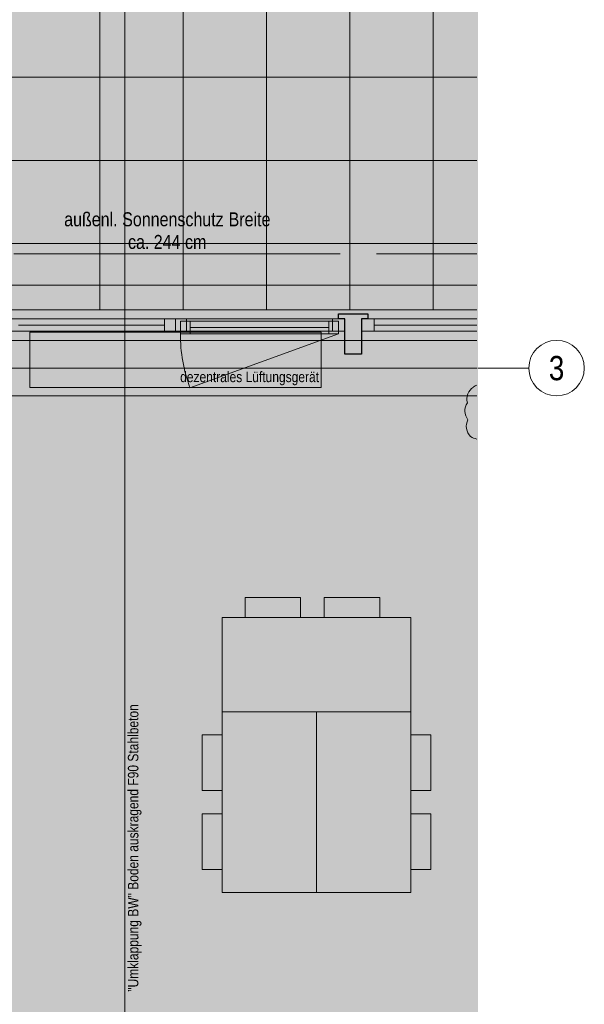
# Model space of a CAD drawing. Extents: x -740 to 300, y 62 to 1112.
# Tile 138 of 187: x 10 to 92, y 683 to 825. Entities that reach past the tile are written whole.
import ezdxf
from ezdxf.enums import TextEntityAlignment as Align
from ezdxf.lldxf.tags import DXFTag

# ---------------------------------------------------------------- set-up
doc = ezdxf.new("R2010")
doc.units = 0
doc.layers.get('0').update_dxf_attribs({"lineweight": 13})
for name, color, linetype, lineweight, true_color in [('30 -33 Aussenwände- 7 Fassade_ Elemente', 7, 'Continuous', 9, 0x00aacc), ('30 -34 Innenwände- 6 Elemente', 7, 'Continuous', 9, 0xff6633), ('30 -35 Decken- 1 Konstruktion-Träger- Stahlbeton', 7, 'Continuous', 13, 0x33aa00), ('60- 61 allgemeine Ausstattung- 1 Möbel', 9, 'Continuous', 9, 0x808080), ('60- 61 allgemeine Ausstattung- 4 Terrassen', 9, 'Continuous', 9, 0x808080), ('70 -72 Beschriftung- 1 Beschriftung allgemein', 7, 'Continuous', 9, 0xff6633), ('70 -77 Revision- 2 Wolken', 7, 'Continuous', 18, 0x944cff), ('iwb_Layout Achsbezeichung', 1, 'Continuous', 13, 0xff0000), ('iwb_Layout BA_Markierung', 7, 'Continuous', 9, 0xbadcdc)]:
    doc.layers.add(name, color=color, linetype=linetype, lineweight=lineweight, true_color=true_color)
doc.layers.add('30 -33 Aussenwände- 8 Sonnenschutz', color=7, linetype='Continuous', lineweight=9)
doc.layers.add('70 -71 Achsen- 1 Gebäudeachsen', color=7, linetype='STRICHPUNKT2-A06CPVBCL0', lineweight=18)
doc.styles.get("Standard").update_dxf_attribs({"font": 'ARIALN.TTF'})
tags = doc.linetypes.add('grob-A06CPVB9L0', pattern=[14, 3, -8, 3]).pattern_tags.tags
tags[8:9] = [DXFTag(74, 4), DXFTag(75, 0), DXFTag(340, '0'), DXFTag(46, 0.0), DXFTag(50, 0.0), DXFTag(44, 0.0), DXFTag(45, 0.0)]
tags[6:7] = [DXFTag(74, 4), DXFTag(75, 0), DXFTag(340, '0'), DXFTag(46, 0.0), DXFTag(50, 0.0), DXFTag(44, 0.0), DXFTag(45, 0.0)]
tags[4:5] = [DXFTag(74, 4), DXFTag(75, 0), DXFTag(340, '0'), DXFTag(46, 0.0), DXFTag(50, 0.0), DXFTag(44, 0.0), DXFTag(45, 0.0)]
tags = doc.linetypes.add('STRICHPUNKT2', pattern=[12.7, 6.35, -3.175, 0, -3.175]).pattern_tags.tags
tags[10:11] = [DXFTag(74, 4), DXFTag(75, 0), DXFTag(340, '0'), DXFTag(46, 0.0), DXFTag(50, 0.0), DXFTag(44, 0.0), DXFTag(45, 0.0)]
tags[8:9] = [DXFTag(74, 4), DXFTag(75, 0), DXFTag(340, '0'), DXFTag(46, 0.0), DXFTag(50, 0.0), DXFTag(44, 0.0), DXFTag(45, 0.0)]
tags[6:7] = [DXFTag(74, 4), DXFTag(75, 0), DXFTag(340, '0'), DXFTag(46, 0.0), DXFTag(50, 0.0), DXFTag(44, 0.0), DXFTag(45, 0.0)]
tags[4:5] = [DXFTag(74, 4), DXFTag(75, 0), DXFTag(340, '0'), DXFTag(46, 0.0), DXFTag(50, 0.0), DXFTag(44, 0.0), DXFTag(45, 0.0)]
tags = doc.linetypes.add('STRICHPUNKT2-A06CPVBCL0', pattern=[12.7, 6.35, -3.175, 0, -3.175]).pattern_tags.tags
tags[10:11] = [DXFTag(74, 4), DXFTag(75, 0), DXFTag(340, '0'), DXFTag(46, 0.0), DXFTag(50, 0.0), DXFTag(44, 0.0), DXFTag(45, 0.0)]
tags[8:9] = [DXFTag(74, 4), DXFTag(75, 0), DXFTag(340, '0'), DXFTag(46, 0.0), DXFTag(50, 0.0), DXFTag(44, 0.0), DXFTag(45, 0.0)]
tags[6:7] = [DXFTag(74, 4), DXFTag(75, 0), DXFTag(340, '0'), DXFTag(46, 0.0), DXFTag(50, 0.0), DXFTag(44, 0.0), DXFTag(45, 0.0)]
tags[4:5] = [DXFTag(74, 4), DXFTag(75, 0), DXFTag(340, '0'), DXFTag(46, 0.0), DXFTag(50, 0.0), DXFTag(44, 0.0), DXFTag(45, 0.0)]

# ---------------------------------------------------------------- blocks, each defined once
blk = doc.blocks.new('Polygon-A06CPVB3L0')
at = {"color": 0, "linetype": 'ByBlock', "lineweight": -2, "ltscale": 0.13}
blk.add_solid([(4.85, 86.71), (4.69, 1083.81), (76.5, 86.52), (76.5, 1083.81)], dxfattribs=at)
blk = doc.blocks.new('Referenz-A06CPVBEL0')
at = {"layer": '30 -33 Aussenwände- 7 Fassade_ Elemente', "color": 0, "linetype": 'Continuous', "ltscale": 0.13}
for p, q in [((3.04, 786.85), (76.35, 786.85)), ((32.94, 782.01), (8.54, 782.01)), ((32.94, 780.21), (32.94, 782.01)), ((57.34, 782.01), (32.94, 782.01)), ((57.34, 780.21), (57.34, 782.01)), ((76.35, 782.01), (59.74, 782.01)), ((59.74, 782.01), (59.74, 780.21)), ((56.44, 781.66), (33.64, 781.66)), ((33.64, 781.66), (33.64, 779.86)), ((56.44, 779.86), (56.44, 781.66)), ((8.54, 780.21), (32.94, 780.21)), ((32.94, 780.21), (57.34, 780.21)), ((33.64, 779.86), (56.44, 779.86)), ((59.74, 780.21), (76.35, 780.21)), ((76.35, 770.91), (6.14, 770.91))]:
    blk.add_line(p, q, dxfattribs=at)
at = {"layer": '30 -33 Aussenwände- 7 Fassade_ Elemente', "color": 0, "linetype": 'Continuous', "lineweight": 18, "ltscale": 0.18}
for p, q in [((32.94, 782.01), (31.34, 782.01)), ((31.34, 782.01), (31.34, 780.21)), ((34.54, 782.01), (32.94, 782.01)), ((32.94, 782.01), (32.94, 780.21)), ((34.54, 780.21), (34.54, 782.01)), ((57.34, 782.01), (55.54, 782.01)), ((55.54, 782.01), (55.54, 780.21)), ((57.34, 780.21), (57.34, 782.01)), ((61.54, 782.01), (59.74, 782.01)), ((59.74, 782.01), (59.74, 780.21)), ((61.54, 780.21), (61.54, 782.01)), ((31.34, 781.11), (10.34, 781.11)), ((35.04, 781.66), (33.64, 781.66)), ((33.64, 781.66), (33.64, 779.86)), ((35.04, 779.86), (35.04, 781.66)), ((35.04, 780.76), (55.04, 780.76)), ((56.44, 781.66), (55.04, 781.66)), ((55.04, 781.66), (55.04, 779.86)), ((56.44, 779.86), (56.44, 781.66)), ((76.35, 781.11), (61.54, 781.11)), ((31.34, 780.21), (32.94, 780.21)), ((32.94, 780.21), (34.54, 780.21)), ((33.64, 779.86), (35.04, 779.86)), ((55.04, 779.86), (56.44, 779.86)), ((55.54, 780.21), (57.34, 780.21)), ((59.74, 780.21), (61.54, 780.21))]:
    blk.add_line(p, q, dxfattribs=at)
at = {"layer": '30 -33 Aussenwände- 7 Fassade_ Elemente', "color": 0, "linetype": 'Continuous', "lineweight": 25, "ltscale": 0.25}
for p, q in [((56.44, 782.01), (56.44, 782.71)), ((56.44, 782.71), (60.64, 782.71)), ((57.34, 782.01), (56.44, 782.01)), ((57.34, 776.91), (57.34, 782.01)), ((60.64, 782.01), (59.74, 782.01)), ((59.74, 782.01), (59.74, 776.91)), ((60.64, 782.71), (60.64, 782.01)), ((59.74, 776.91), (57.34, 776.91))]:
    blk.add_line(p, q, dxfattribs=at)
at = {"layer": '30 -33 Aussenwände- 7 Fassade_ Elemente', "color": 0, "linetype": 'grob-A06CPVB9L0', "ltscale": 0.13}
for p, q in [((11.94, 780.11), (53.94, 780.11)), ((11.94, 772.11), (11.94, 780.11)), ((56.44, 779.86), (35.02, 772.06)), ((53.94, 780.11), (53.94, 772.11)), ((53.94, 772.11), (11.94, 772.11))]:
    blk.add_line(p, q, dxfattribs=at)
blk.add_ellipse((56.44, 779.86), major_axis=(-22.8, 0), ratio=1, start_param=0, end_param=0.349066, dxfattribs=at)
at = {"layer": '30 -33 Aussenwände- 8 Sonnenschutz', "color": 0, "linetype": 'Continuous', "ltscale": 0.13}
for p, q in [((56.67, 791.39), (9.67, 791.39)), ((76.35, 791.39), (61.9, 791.39))]:
    blk.add_line(p, q, dxfattribs=at)
at = {"layer": '30 -34 Innenwände- 6 Elemente', "color": 0, "linetype": 'grob-A06CPVB9L0', "ltscale": 0.13}
blk.add_line((25.64, 1007.71), (25.64, 388.91), dxfattribs=at)
at = {"layer": '30 -35 Decken- 1 Konstruktion-Träger- Stahlbeton', "color": 0, "linetype": 'grob-A06CPVB9L0', "lineweight": -2, "ltscale": 0.13}
for p, q in [((76.35, 778.91), (5.64, 778.91)), ((76.35, 770.91), (5.64, 770.91))]:
    blk.add_line(p, q, dxfattribs=at)
at = {"layer": '60- 61 allgemeine Ausstattung- 1 Möbel', "color": 0, "linetype": 'Continuous', "ltscale": 0.13}
for p, q in [((42.97, 738.96), (42.97, 741.84)), ((42.97, 741.84), (50.97, 741.84)), ((50.97, 741.84), (50.97, 738.96)), ((54.36, 738.96), (54.36, 741.84)), ((54.36, 741.84), (62.36, 741.84)), ((62.36, 741.84), (62.36, 738.96)), ((39.66, 725.36), (39.66, 738.96)), ((39.66, 738.96), (66.86, 738.96)), ((50.97, 738.96), (42.97, 738.96)), ((62.36, 738.96), (54.36, 738.96)), ((66.86, 738.96), (66.86, 725.36)), ((39.66, 699.36), (39.66, 725.36)), ((39.66, 725.36), (53.26, 725.36)), ((66.86, 725.36), (39.66, 725.36)), ((53.26, 725.36), (53.26, 699.36)), ((53.26, 699.36), (53.26, 725.36)), ((53.26, 725.36), (66.86, 725.36)), ((66.86, 725.36), (66.86, 699.36)), ((36.78, 722.05), (39.66, 722.05)), ((36.78, 714.05), (36.78, 722.05)), ((39.66, 722.05), (39.66, 714.05)), ((66.86, 714.05), (66.86, 722.05)), ((66.86, 722.05), (69.74, 722.05)), ((69.74, 722.05), (69.74, 714.05)), ((39.66, 714.05), (36.78, 714.05)), ((69.74, 714.05), (66.86, 714.05)), ((36.78, 710.66), (39.66, 710.66)), ((36.78, 702.66), (36.78, 710.66)), ((39.66, 710.66), (39.66, 702.66)), ((66.86, 702.66), (66.86, 710.66)), ((66.86, 710.66), (69.74, 710.66)), ((69.74, 710.66), (69.74, 702.66)), ((39.66, 702.66), (36.78, 702.66)), ((69.74, 702.66), (66.86, 702.66)), ((53.26, 699.36), (39.66, 699.36)), ((66.86, 699.36), (53.26, 699.36))]:
    blk.add_line(p, q, dxfattribs=at)
at = {"layer": '60- 61 allgemeine Ausstattung- 4 Terrassen', "color": 0}
for p, q in [((22.06, 783.31), (22.06, 1005.31)), ((34.06, 783.31), (34.06, 1005.31)), ((46.06, 783.31), (46.06, 1005.31)), ((58.06, 783.31), (58.06, 1005.31)), ((70.06, 783.31), (70.06, 1005.31)), ((4.14, 816.85), (76.35, 816.85)), ((4.14, 804.85), (76.35, 804.85)), ((4.14, 792.85), (76.35, 792.85)), ((4.14, 783.31), (76.35, 783.31))]:
    blk.add_line(p, q, dxfattribs=at)
at = {"layer": '70 -71 Achsen- 1 Gebäudeachsen', "color": 0, "linetype": 'STRICHPUNKT2-A06CPVBCL0', "ltscale": 0.18}
blk.add_line((-682.36, 774.91), (76.35, 774.91), dxfattribs=at)
at = {"layer": '70 -77 Revision- 2 Wolken', "color": 0, "linetype": 'Continuous', "ltscale": 0.18}
for centre, major_axis, end_param in [((76.95, 770.46), (-1.08, 1.72), 0.643501), ((77.09, 770.56), (-0.74, 1.89), 0.268222), ((76.95, 770.46), (-1.9, 0.73), 0.643501), ((76.66, 768.74), (-1.66, 1.17), 0.643501), ((76.66, 768.74), (-2.03, -0.06), 0.643501), ((76.87, 766.52), (-1.8, 0.95), 0.643501), ((76.87, 766.52), (-2.01, -0.32), 0.643501), ((76.66, 766.7), (-1.2, -1.64), 0.477994)]:
    blk.add_ellipse(centre, major_axis=major_axis, ratio=1, start_param=0, end_param=end_param, dxfattribs=at)
at = {"layer": '30 -33 Aussenwände- 7 Fassade_ Elemente', "color": 0, "linetype": 'ByBlock', "ltscale": 0.13, "char_height": 0.0036, "attachment_point": 1, "rotation": 180}
for s, insert in [('{\\fArial Narrow;IFC_UUID}', (18.04, 775.65)), ('{\\fArial Narrow;instanceID}', (18.04, 775.65)), ('{\\fArial Narrow;IFC_UUID}', (72.04, 775.65)), ('{\\fArial Narrow;instanceID}', (72.04, 775.65))]:
    blk.add_mtext(s, dxfattribs=dict(at, insert=insert))
at = {"layer": '30 -33 Aussenwände- 7 Fassade_ Elemente', "color": 0, "linetype": 'Continuous', "ltscale": 0.13, "insert": (33.61, 774.4), "char_height": 1.5103, "attachment_point": 1}
blk.add_mtext('{\\fArial Narrow;dezentrales Lüftungsgerät}', dxfattribs=at)
at = {"layer": '30 -33 Aussenwände- 8 Sonnenschutz', "color": 0, "linetype": 'Continuous', "ltscale": 0.13, "char_height": 2.0138, "attachment_point": 1}
for s, insert in [('{\\fArial Narrow;außenl.}', (16.9, 797.36)), ('{\\fArial Narrow;Sonnenschutz}', (25.26, 797.36)), ('{\\fArial Narrow;Breite}', (40.59, 797.36)), ('{\\fArial Narrow;ca.}', (26.1, 794.1)), ('{\\fArial Narrow;244}', (29.8, 794.1)), ('{\\fArial Narrow;cm}', (34.31, 794.1))]:
    blk.add_mtext(s, dxfattribs=dict(at, insert=insert))
at = {"layer": '70 -72 Beschriftung- 1 Beschriftung allgemein', "color": 0, "linetype": 'Continuous', "ltscale": 0.13, "insert": (26.08, 685.04), "char_height": 1.5103, "attachment_point": 1, "rotation": 90}
blk.add_mtext('{\\fArial Narrow;"Umklappung BW" Boden auskragend F90 Stahlbeton}', dxfattribs=at)

msp = doc.modelspace()

# ---------------------------------------------------------------- linework, layer by layer
at = {"layer": 'iwb_Layout Achsbezeichung', "linetype": 'STRICHPUNKT2', "lineweight": 13, "ltscale": 0.39}
msp.add_line((76.5, 774.91), (83.84, 774.91), dxfattribs=at)
at = {"layer": 'iwb_Layout Achsbezeichung', "ltscale": 0.39, "extrusion": (0, 0, -1)}
msp.add_circle((-87.84, 774.91), 4, dxfattribs=at)

# ---------------------------------------------------------------- block references
at = {"color": 8, "lineweight": 13, "ltscale": 0.13, "true_color": 0x808080}
msp.add_blockref('Referenz-A06CPVBEL0', (0, 0), dxfattribs=at)
at = {"layer": 'iwb_Layout BA_Markierung', "ltscale": 0.13}
msp.add_blockref('Polygon-A06CPVB3L0', (0, 0), dxfattribs=at)

# ---------------------------------------------------------------- texts
at = {"layer": 'iwb_Layout Achsbezeichung', "ltscale": 0.39}
msp.add_text('3', height=3.5, dxfattribs=at).set_placement((87.84, 774.91), align=Align.MIDDLE_CENTER)

doc.saveas('drawing.dxf')
